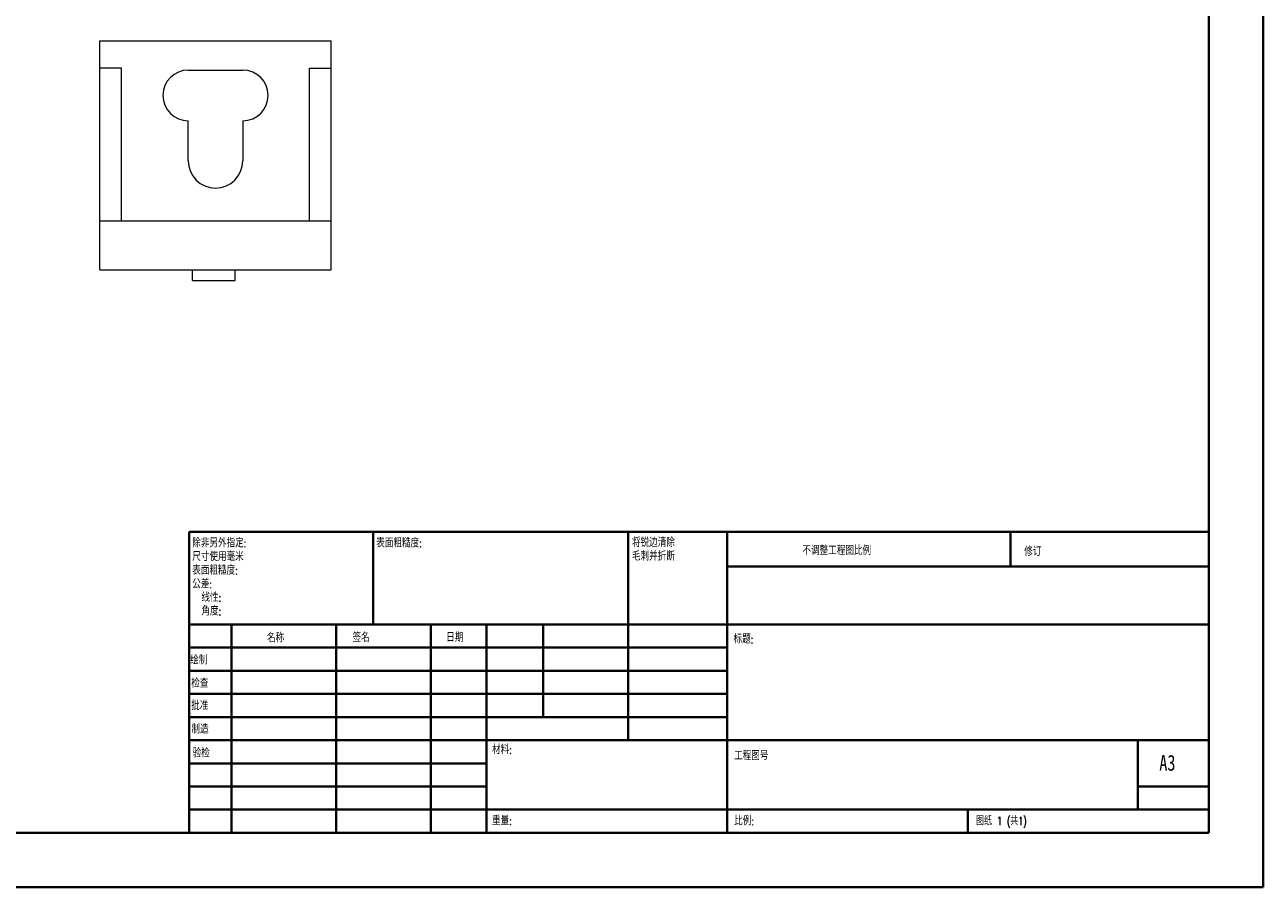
# Model space of a CAD drawing. Header units: millimetres. Extents: x 0 to 420, y 0 to 297.
# Tile 2 of 3: x 193 to 420, y 0 to 159. Entities that reach past the tile are written whole.
import ezdxf

# ---------------------------------------------------------------- set-up
doc = ezdxf.new("R2010")
doc.units = ezdxf.units.MM
doc.styles.add('SLDTEXTSTYLE0', font='TXT', dxfattribs={"width": 0.75, "bigfont": 'bigfont'})
doc.styles.add('SLDTEXTSTYLE1', font='TXT', dxfattribs={"width": 0.75})
doc.styles.add('SLDTEXTSTYLE2', font='TXT', dxfattribs={"width": 0.694444, "bigfont": 'bigfont'})

# ---------------------------------------------------------------- blocks, each defined once
blk = doc.blocks.new('SW_NOTE_0')
at = {"color": 0, "linetype": 'Continuous', "lineweight": 0, "char_height": 1.5, "attachment_point": 1, "style": 'SLDTEXTSTYLE0'}
for s, insert in [('\\M+18FAB锐边\\M+190B4\\M+18F9C', (0, 1.93)), ('\\M+196D1\\M+18E68\\M+19BF3\\M+190DC\\M+19266', (0, -0.57))]:
    blk.add_mtext(s, dxfattribs=dict(at, insert=insert))
blk = doc.blocks.new('SW_NOTE_1')
at = {"color": 0, "linetype": 'Continuous', "lineweight": 0, "char_height": 1.5, "attachment_point": 1, "style": 'SLDTEXTSTYLE0'}
for s, insert in [('\\M+18F9C\\M+194F1另\\M+18A4F\\M+18E77\\M+192E8:', (0, 1.93)), ('\\M+18EDA\\M+190A1\\M+18E67\\M+19770\\M+19F7C\\M+195C4', (0, -0.57)), ('\\M+1955C\\M+196CA\\M+19165糙\\M+19378:', (0, -3.07)), ('\\M+18CF6\\M+18DB7:', (0, -5.57)), ('线\\M+190AB:', (1.69, -8.07)), ('\\M+18A70\\M+19378:', (1.69, -10.57))]:
    blk.add_mtext(s, dxfattribs=dict(at, insert=insert))

msp = doc.modelspace()

# ---------------------------------------------------------------- linework, layer by layer
at = {"color": 7, "linetype": 'Continuous', "lineweight": 40}
for p, q in [((420.08, 0.21), (420.08, 297.21)), ((410.08, 287.21), (410.08, 10.21)), ((222.88, 65.46), (410.08, 65.46)), ((222.88, 65.46), (222.88, 10.21)), ((256.68, 48.46), (256.68, 65.46)), ((303.48, 65.46), (303.48, 27.21)), ((321.68, 65.46), (321.68, 10.21)), ((373.68, 59.09), (373.68, 65.46)), ((410.08, 59.09), (321.68, 59.09)), ((410.08, 48.46), (222.88, 48.46)), ((230.68, 48.46), (230.68, 10.21)), ((249.87, 48.46), (249.87, 10.21)), ((267.28, 48.46), (267.28, 10.21)), ((277.48, 10.21), (277.48, 48.46)), ((287.88, 31.46), (287.88, 48.46)), ((321.68, 44.21), (222.88, 44.21)), ((321.68, 39.96), (222.88, 39.96)), ((321.68, 35.71), (222.88, 35.71)), ((321.68, 31.46), (222.88, 31.46)), ((277.48, 27.21), (222.88, 27.21)), ((277.48, 27.21), (410.08, 27.21)), ((397.08, 14.46), (397.08, 27.21)), ((277.48, 22.96), (222.88, 22.96)), ((277.48, 18.71), (222.88, 18.71)), ((410.08, 18.71), (397.08, 18.71)), ((222.88, 14.46), (410.08, 14.46)), ((365.88, 10.21), (365.88, 14.46)), ((25.08, 10.21), (410.08, 10.21)), ((0.08, 0.21), (420.08, 0.21))]:
    msp.add_line(p, q, dxfattribs=at)
at = {"color": 7, "linetype": 'Continuous', "lineweight": 15}
for p, q in [((206.5, 155.59), (249, 155.59)), ((206.5, 150.59), (206.5, 155.59)), ((249, 150.59), (249, 155.59)), ((210.5, 150.59), (206.5, 150.59)), ((206.5, 122.59), (206.5, 150.59)), ((210.5, 122.59), (210.5, 150.59)), ((222.75, 150.25), (232.75, 150.25)), ((245, 122.59), (245, 150.59)), ((245, 150.59), (249, 150.59)), ((249, 122.59), (249, 150.59)), ((222.75, 133.59), (222.75, 140.93)), ((232.75, 140.93), (232.75, 133.59)), ((206.5, 113.59), (206.5, 122.59)), ((206.5, 122.59), (249, 122.59)), ((249, 113.59), (249, 122.59)), ((206.5, 113.59), (249, 113.59)), ((223.53, 111.59), (223.53, 113.59)), ((223.53, 111.59), (231.33, 111.59)), ((231.33, 111.59), (231.33, 113.59))]:
    msp.add_line(p, q, dxfattribs=at)
for centre, radius, start, end in [((222.75, 145.59), 4.66, 90, 270), ((232.75, 145.59), 4.66, 270, 90), ((227.75, 133.59), 5, 180, 0)]:
    msp.add_arc(centre, radius, start, end, dxfattribs=at)

# ---------------------------------------------------------------- block references
at = {"color": 7, "linetype": 'Continuous', "lineweight": 0}
for name, p in [('SW_NOTE_1', (223.47, 62.2)), ('SW_NOTE_0', (304.19, 62.28))]:
    msp.add_blockref(name, p, dxfattribs=at)

# ---------------------------------------------------------------- texts
at = {"color": 7, "linetype": 'Continuous', "lineweight": 0, "attachment_point": 1}
for s, insert, char_height, style in [('\\M+1955C\\M+196CA\\M+19165糙\\M+19378:', (257.25, 64.13), 1.5, 'SLDTEXTSTYLE0'), ('\\M+19573调\\M+190AE\\M+18D48\\M+192F6图\\M+194E4\\M+197E1', (335.49, 62.75), 1.5, 'SLDTEXTSTYLE0'), ('\\M+18F43订', (376.21, 62.55), 1.5, 'SLDTEXTSTYLE0'), ('\\M+196BC\\M+18FCC', (237.2, 46.72), 1.5, 'SLDTEXTSTYLE0'), ('签\\M+196BC', (252.91, 46.78), 1.5, 'SLDTEXTSTYLE0'), ('\\M+193FA\\M+18AFA', (270.09, 46.79), 1.5, 'SLDTEXTSTYLE0'), ('标题:', (322.84, 46.49), 1.5, 'SLDTEXTSTYLE0'), ('绘\\M+190A7', (223.09, 42.64), 1.5, 'SLDTEXTSTYLE0'), ('检查', (223.29, 38.37), 1.5, 'SLDTEXTSTYLE0'), ('\\M+194E1\\M+18F79', (223.28, 34.28), 1.5, 'SLDTEXTSTYLE0'), ('\\M+190A7\\M+191A2', (223.33, 29.95), 1.5, 'SLDTEXTSTYLE0'), ('验检', (223.55, 25.56), 1.5, 'SLDTEXTSTYLE0'), ('\\M+18DDE\\M+197BF:', (278.52, 26.2), 1.5, 'SLDTEXTSTYLE0'), ('\\M+18D48\\M+192F6图\\M+18D86', (322.95, 25.08), 1.5, 'SLDTEXTSTYLE0'), ('A3', (401, 24.52), 2.91, 'SLDTEXTSTYLE1'), ('\\M+18F64\\M+197CA:', (278.5, 13.16), 1.4986, 'SLDTEXTSTYLE0'), ('\\M+194E4\\M+197E1:', (322.95, 13.11), 1.5, 'SLDTEXTSTYLE0'), ('图纸 1 (\\M+18BA41)', (367.36, 13.11), 1.5, 'SLDTEXTSTYLE2')]:
    msp.add_mtext(s, dxfattribs=dict(at, insert=insert, char_height=char_height, style=style))

doc.saveas('drawing.dxf')
